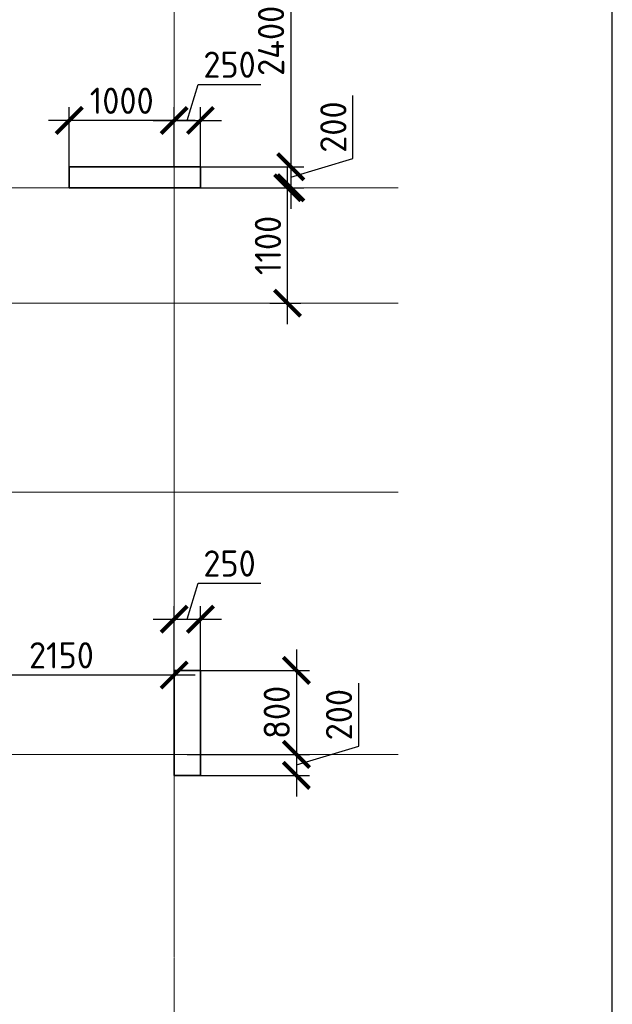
# Model space of a CAD drawing. Header units: millimetres. Extents: x 263826 to 1718326, y -423071 to 70137.
# Tile 29 of 256: x 489769 to 495421, y -376311 to -366927. Entities that reach past the tile are written whole.
import ezdxf

# ---------------------------------------------------------------- set-up
doc = ezdxf.new("R2010")
doc.units = ezdxf.units.MM
doc.linetypes.add('______5', pattern=[1100, 800, -100, 100, -100])
doc.linetypes.add('осевая', pattern=[50.8, 31.75, -6.35, 6.35, -6.35])
doc.layers.add('Колонна_ бетон', color=7, linetype='Continuous', lineweight=50, true_color=0xb4b496)
for name, color, linetype, lineweight in [('Оси', 40, '______5', 18), ('размер', 1, 'Continuous', 25), ('РАЗМЕРЫ', 1, 'Continuous', 9), ('СТЕНЫ', 3, 'Continuous', 30)]:
    doc.layers.add(name, color=color, linetype=linetype, lineweight=lineweight)
doc.layers.add('ТОЛСТЫЕ_ОСНОВНЫЕ', color=6, linetype='Continuous')
doc.styles.add('GOST-2.304_Type-B', font='GOST_Common.ttf')
doc.dimstyles.new('СПДС', dxfattribs={"dimscale": 100, "dimtxt": 2.5, "dimasz": 2.5, "dimexe": 1.25, "dimexo": 0, "dimtad": 1, "dimdec": 0, "dimtxsty": 'GOST-2.304_Type-B', "dimblk": 'ARCHTICK', "dimcen": 2.5, "dimdle": 2, "dimadec": 0, "dimazin": 2, "dimtfac": 0.75, "dimtdec": 0, "dimtmove": 1, "dimatfit": 3, "dimfxl": 1, "dimtolj": 1, "dimarcsym": 1})

# ---------------------------------------------------------------- blocks, each defined once
blk = doc.blocks.new('оси2')
at = {"layer": 'Оси', "color": 16, "linetype": 'осевая', "lineweight": 0, "ltscale": 0.5, "transparency": 33554687}
for p, q in [((1030445.5, 5465.4), (1030445.5, -20739.3)), ((979200, -4392.9), (1032582.1, -4392.9)), ((979200, -5492.9), (1032582.1, -5492.9)), ((979200, -7292.9), (1032582.1, -7292.9)), ((979200, -9792.9), (1032582.1, -9792.9))]:
    blk.add_line(p, q, dxfattribs=at)
blk = doc.blocks.new('_ArchTick')
at = {"color": 0, "linetype": 'ByBlock', "const_width": 0.15}
blk.add_lwpolyline([(-0.5, -0.5), (0.5, 0.5)], dxfattribs=at)
blk = doc.blocks.new('*D1422')
at = {"layer": 'DEFPOINTS', "color": 0, "lineweight": 0, "transparency": 16777216}
for p in [(491241.9, -373172.5), (491241.9, -373833), (489092, -373978.9)]:
    blk.add_point(p, dxfattribs=at)
at = {"layer": 'РАЗМЕРЫ', "color": 0, "lineweight": -2, "transparency": 16777216}
for p, q in [((489092, -373978.9), (489092, -373047.5)), ((491241.9, -373833), (491241.9, -373047.5)), ((488892, -373172.5), (491441.9, -373172.5))]:
    blk.add_line(p, q, dxfattribs=at)
at = {"layer": 'РАЗМЕРЫ', "color": 0, "lineweight": -2, "transparency": 16777216, "xscale": 250, "yscale": 250, "zscale": 250, "rotation": 180}
blk.add_blockref('_ArchTick', (489092, -373172.5), dxfattribs=at)
at = {"layer": 'РАЗМЕРЫ', "color": 0, "lineweight": -2, "transparency": 16777216, "xscale": 250, "yscale": 250, "zscale": 250}
blk.add_blockref('_ArchTick', (491241.9, -373172.5), dxfattribs=at)
at = {"layer": 'РАЗМЕРЫ', "color": 0, "lineweight": 0, "transparency": 16777216, "insert": (490167, -372985), "char_height": 250, "attachment_point": 5, "style": 'GOST-2.304_Type-B'}
blk.add_mtext('\\A1;2150', dxfattribs=at)
blk = doc.blocks.new('*D1472')
at = {"layer": 'DEFPOINTS', "color": 0, "transparency": 16777216}
for p in [(491796.6, -368528.9, -560), (492323.6, -368528.9), (492154.6, -369628.9, -560)]:
    blk.add_point(p, dxfattribs=at)
at = {"layer": 'РАЗМЕРЫ', "color": 0, "lineweight": -2, "transparency": 16777216}
for p, q in [((492323.6, -369828.9), (492323.6, -368328.9)), ((491796.6, -368528.9), (492448.6, -368528.9)), ((492154.6, -369628.9), (492448.6, -369628.9))]:
    blk.add_line(p, q, dxfattribs=at)
at = {"layer": 'РАЗМЕРЫ', "color": 0, "lineweight": -2, "transparency": 16777216, "xscale": 250, "yscale": 250, "zscale": 250}
for p, rotation in [((492323.6, -368528.9), 90), ((492323.6, -369628.9), 270)]:
    blk.add_blockref('_ArchTick', p, dxfattribs=dict(at, rotation=rotation))
at = {"layer": 'РАЗМЕРЫ', "color": 0, "lineweight": 0, "transparency": 16777216, "insert": (492136.1, -369078.9), "char_height": 250, "attachment_point": 5, "rotation": 90, "style": 'GOST-2.304_Type-B'}
blk.add_mtext('\\A1;1100', dxfattribs=at)
blk = doc.blocks.new('*D1477')
at = {"layer": 'DEFPOINTS', "color": 0, "transparency": 16777216}
for p in [(490242, -367887.4), (491242, -368233.1), (490242, -368378.9)]:
    blk.add_point(p, dxfattribs=at)
at = {"layer": 'размер', "color": 0, "lineweight": -2, "transparency": 16777216}
for p, q in [((490242, -368378.9), (490242, -367762.4)), ((491242, -368233.1), (491242, -367762.4)), ((491442, -367887.4), (490042, -367887.4))]:
    blk.add_line(p, q, dxfattribs=at)
at = {"layer": 'размер', "color": 0, "lineweight": -2, "transparency": 16777216, "xscale": 250, "yscale": 250, "zscale": 250, "rotation": 180}
blk.add_blockref('_ArchTick', (490242, -367887.4), dxfattribs=at)
at = {"layer": 'размер', "color": 0, "lineweight": -2, "transparency": 16777216, "xscale": 250, "yscale": 250, "zscale": 250}
blk.add_blockref('_ArchTick', (491242, -367887.4), dxfattribs=at)
at = {"layer": 'размер', "color": 0, "transparency": 16777216, "insert": (490742, -367699.9), "char_height": 250, "attachment_point": 5, "style": 'GOST-2.304_Type-B'}
blk.add_mtext('\\A1;1000', dxfattribs=at)
blk = doc.blocks.new('*D1623')
at = {"layer": 'DEFPOINTS', "color": 0, "transparency": 16777216}
for p in [(491492, -365928.9, -560), (491492, -368328.9, -560), (492353.7, -368328.9)]:
    blk.add_point(p, dxfattribs=at)
at = {"layer": 'РАЗМЕРЫ', "color": 0, "lineweight": -2, "transparency": 16777216}
for p, q in [((492353.7, -365728.9), (492353.7, -368528.9)), ((491492, -365928.9), (492478.7, -365928.9)), ((491492, -368328.9), (492478.7, -368328.9))]:
    blk.add_line(p, q, dxfattribs=at)
at = {"layer": 'РАЗМЕРЫ', "color": 0, "lineweight": -2, "transparency": 16777216, "xscale": 250, "yscale": 250, "zscale": 250}
for p, rotation in [((492353.7, -365928.9), 90), ((492353.7, -368328.9), 270)]:
    blk.add_blockref('_ArchTick', p, dxfattribs=dict(at, rotation=rotation))
at = {"layer": 'РАЗМЕРЫ', "color": 0, "lineweight": 0, "transparency": 16777216, "insert": (492166.2, -367128.9), "char_height": 250, "attachment_point": 5, "rotation": 90, "style": 'GOST-2.304_Type-B'}
blk.add_mtext('\\A1;2400', dxfattribs=at)
blk = doc.blocks.new('*D1624')
at = {"layer": 'DEFPOINTS', "color": 0, "transparency": 16777216}
for p in [(491492, -368328.9, -560), (491492, -368528.9, -560), (492353.7, -368528.9)]:
    blk.add_point(p, dxfattribs=at)
at = {"layer": 'РАЗМЕРЫ', "color": 0, "lineweight": -2, "transparency": 16777216}
for p, q in [((492947.5, -368250.7), (492947.5, -367650.7)), ((492353.7, -368128.9), (492353.7, -368728.9)), ((492353.7, -368428.9), (492947.5, -368250.7)), ((491492, -368328.9), (492478.7, -368328.9)), ((491492, -368528.9), (492478.7, -368528.9))]:
    blk.add_line(p, q, dxfattribs=at)
at = {"layer": 'РАЗМЕРЫ', "color": 0, "lineweight": -2, "transparency": 16777216, "xscale": 250, "yscale": 250, "zscale": 250}
for p, rotation in [((492353.7, -368328.9), 90), ((492353.7, -368528.9), 270)]:
    blk.add_blockref('_ArchTick', p, dxfattribs=dict(at, rotation=rotation))
at = {"layer": 'РАЗМЕРЫ', "color": 0, "lineweight": 0, "transparency": 16777216, "insert": (492760, -367950.7), "char_height": 250, "attachment_point": 5, "rotation": 90, "style": 'GOST-2.304_Type-B'}
blk.add_mtext('\\A1;200', dxfattribs=at)
blk = doc.blocks.new('*D1625')
at = {"layer": 'DEFPOINTS', "color": 0, "transparency": 16777216}
for p in [(491492, -367887.4), (491242, -368328.9, -560), (491492, -368328.9)]:
    blk.add_point(p, dxfattribs=at)
at = {"layer": 'РАЗМЕРЫ', "color": 0, "lineweight": -2, "transparency": 16777216}
for p, q in [((491367, -367887.4), (491470.1, -367543.6)), ((491470.1, -367543.6), (492070.1, -367543.6)), ((491242, -368328.9), (491242, -367762.4)), ((491492, -368328.9), (491492, -367762.4)), ((491042, -367887.4), (491692, -367887.4))]:
    blk.add_line(p, q, dxfattribs=at)
at = {"layer": 'РАЗМЕРЫ', "color": 0, "lineweight": -2, "transparency": 16777216, "xscale": 250, "yscale": 250, "zscale": 250, "rotation": 180}
blk.add_blockref('_ArchTick', (491242, -367887.4), dxfattribs=at)
at = {"layer": 'РАЗМЕРЫ', "color": 0, "lineweight": -2, "transparency": 16777216, "xscale": 250, "yscale": 250, "zscale": 250}
blk.add_blockref('_ArchTick', (491492, -367887.4), dxfattribs=at)
at = {"layer": 'РАЗМЕРЫ', "color": 0, "lineweight": 0, "transparency": 16777216, "insert": (491770.1, -367356.1), "char_height": 250, "attachment_point": 5, "style": 'GOST-2.304_Type-B'}
blk.add_mtext('\\A1;250', dxfattribs=at)
blk = doc.blocks.new('*D1626')
at = {"layer": 'DEFPOINTS', "color": 0, "lineweight": 0, "transparency": 16777216}
for p in [(491492, -372641.3), (491492, -373369.2, -560), (491241.9, -373833)]:
    blk.add_point(p, dxfattribs=at)
at = {"layer": 'РАЗМЕРЫ', "color": 0, "lineweight": -2, "transparency": 16777216}
for p, q in [((491366.9, -372641.3), (491470.1, -372297.5)), ((491470.1, -372297.5), (492070.1, -372297.5)), ((491241.9, -373833), (491241.9, -372516.3)), ((491492, -373369.2), (491492, -372516.3)), ((491041.9, -372641.3), (491692, -372641.3))]:
    blk.add_line(p, q, dxfattribs=at)
at = {"layer": 'РАЗМЕРЫ', "color": 0, "lineweight": -2, "transparency": 16777216, "xscale": 250, "yscale": 250, "zscale": 250, "rotation": 180}
blk.add_blockref('_ArchTick', (491241.9, -372641.3), dxfattribs=at)
at = {"layer": 'РАЗМЕРЫ', "color": 0, "lineweight": -2, "transparency": 16777216, "xscale": 250, "yscale": 250, "zscale": 250}
blk.add_blockref('_ArchTick', (491492, -372641.3), dxfattribs=at)
at = {"layer": 'РАЗМЕРЫ', "color": 0, "lineweight": 0, "transparency": 16777216, "insert": (491770.1, -372110), "char_height": 250, "attachment_point": 5, "style": 'GOST-2.304_Type-B'}
blk.add_mtext('\\A1;250', dxfattribs=at)
blk = doc.blocks.new('*D1627')
at = {"layer": 'DEFPOINTS', "color": 0, "transparency": 16777216}
for p in [(491367, -373128.9, -560), (491367, -373928.9, -560), (492408, -373928.9)]:
    blk.add_point(p, dxfattribs=at)
at = {"layer": 'РАЗМЕРЫ', "color": 0, "lineweight": -2, "transparency": 16777216}
for p, q in [((492408, -372928.9), (492408, -374128.9)), ((491367, -373128.9), (492533, -373128.9)), ((491367, -373928.9), (492533, -373928.9))]:
    blk.add_line(p, q, dxfattribs=at)
at = {"layer": 'РАЗМЕРЫ', "color": 0, "lineweight": -2, "transparency": 16777216, "xscale": 250, "yscale": 250, "zscale": 250}
for p, rotation in [((492408, -373128.9), 90), ((492408, -373928.9), 270)]:
    blk.add_blockref('_ArchTick', p, dxfattribs=dict(at, rotation=rotation))
at = {"layer": 'РАЗМЕРЫ', "color": 0, "lineweight": 0, "transparency": 16777216, "insert": (492220.5, -373528.9), "char_height": 250, "attachment_point": 5, "rotation": 90, "style": 'GOST-2.304_Type-B'}
blk.add_mtext('\\A1;800', dxfattribs=at)
blk = doc.blocks.new('*D1628')
at = {"layer": 'DEFPOINTS', "color": 0, "transparency": 16777216}
for p in [(491367, -373928.9, -560), (491492, -374128.9, -560), (492408, -374128.9)]:
    blk.add_point(p, dxfattribs=at)
at = {"layer": 'РАЗМЕРЫ', "color": 0, "lineweight": -2, "transparency": 16777216}
for p, q in [((493001.7, -373850.7), (493001.7, -373250.7)), ((492408, -373728.9), (492408, -374328.9)), ((491367, -373928.9), (492533, -373928.9)), ((492408, -374028.9), (493001.7, -373850.7)), ((491492, -374128.9), (492533, -374128.9))]:
    blk.add_line(p, q, dxfattribs=at)
at = {"layer": 'РАЗМЕРЫ', "color": 0, "lineweight": -2, "transparency": 16777216, "xscale": 250, "yscale": 250, "zscale": 250}
for p, rotation in [((492408, -373928.9), 90), ((492408, -374128.9), 270)]:
    blk.add_blockref('_ArchTick', p, dxfattribs=dict(at, rotation=rotation))
at = {"layer": 'РАЗМЕРЫ', "color": 0, "lineweight": 0, "transparency": 16777216, "insert": (492814.2, -373550.7), "char_height": 250, "attachment_point": 5, "rotation": 90, "style": 'GOST-2.304_Type-B'}
blk.add_mtext('\\A1;200', dxfattribs=at)
blk = doc.blocks.new('*U69')
at = {"layer": 'ТОЛСТЫЕ_ОСНОВНЫЕ', "color": 6}
blk.add_lwpolyline([(20, 5), (589, 5), (589, 415), (20, 415)], close=True, dxfattribs=at)

msp = doc.modelspace()

# ---------------------------------------------------------------- linework, layer by layer
at = {"layer": 'Колонна_ бетон', "color": 180, "linetype": 'Continuous', "lineweight": 35, "transparency": 33554687, "elevation": -559.99999}
for points in [[(491492.02043, -368328.85663), (490242.0208, -368328.85663), (490242.0208, -368528.85679), (491492.02043, -368528.85679)], [(491241.98582, -373128.85672), (491491.98582, -373128.85672), (491491.98582, -374128.85679), (491241.98582, -374128.85679)]]:
    msp.add_lwpolyline(points, close=True, dxfattribs=at)
at = {"layer": 'СТЕНЫ', "linetype": 'Continuous', "transparency": 33554687}
for p, q in [((490241.8803, -368328.85679, -200), (491241.88027, -368328.85679, -200)), ((490241.8803, -368528.85679, -200), (490241.8803, -368328.85679, -200)), ((490241.8803, -368528.85679, -200), (491241.88027, -368528.85679, -200))]:
    msp.add_line(p, q, dxfattribs=at)

# ---------------------------------------------------------------- block references
at = {"xscale": 100, "yscale": 100, "zscale": 100}
msp.add_blockref('*U69', (436520.8066, -396966.12651, 3100), dxfattribs=at)
at = {"layer": 'РАЗМЕРЫ'}
msp.add_blockref('оси2', (-539203.53067, -364135.97522, -559.99999), dxfattribs=at)

# ---------------------------------------------------------------- dimensions: what is measured, and where the dimension line sits
at = {"layer": 'размер', "color": 146, "true_color": 0x006272}
dim = msp.add_linear_dim(base=(490242.03044, -367887.38464, -360), p1=(491242.03041, -368233.09458, -360), p2=(490242.03044, -368378.85679, -360), dimstyle='СПДС', dxfattribs=at)
dim.commit()
dim.dimension.update_dxf_attribs({"geometry": '*D1477', "text_midpoint": (490742.03043, -367699.88464, -360)})
at = {"layer": 'РАЗМЕРЫ', "color": 146, "lineweight": 0}
for base, p1, p2, picture, middle in [((492353.73603, -368328.85663), (491492.02229, -365928.85663, -559.99999), (491492.02043, -368328.85663, -559.99999), '*D1623', (492166.23603, -367128.85663)), ((492353.73603, -368528.85679), (491492.02043, -368328.85663, -559.99999), (491492.02043, -368528.85679, -559.99999), '*D1624', (492759.98603, -368188.23171)), ((492407.9573, -373928.85679), (491366.98582, -373128.85672, -559.99999), (491366.98582, -373928.85679, -559.99999), '*D1627', (492220.4573, -373528.85676)), ((492407.9573, -374128.85679), (491366.98582, -373928.85679, -559.99999), (491491.98582, -374128.85679, -559.99999), '*D1628', (492814.2073, -373788.23179))]:
    dim = msp.add_linear_dim(base=base, p1=p1, p2=p2, angle=90, dimstyle='СПДС', dxfattribs=at)
    dim.commit()
    dim.dimension.update_dxf_attribs({"geometry": picture, "text_midpoint": middle})
dim = msp.add_linear_dim(base=(491492.02043, -367887.38464), p1=(491241.98582, -368328.85663, -559.99999), p2=(491492.02043, -368328.85663), dimstyle='СПДС', dxfattribs=at)
dim.commit()
dim.dimension.update_dxf_attribs({"geometry": '*D1625', "text_midpoint": (491532.62813, -367356.13464)})
at = {"layer": 'РАЗМЕРЫ', "color": 146, "lineweight": 0, "true_color": 0x006272}
dim = msp.add_linear_dim(base=(492323.60072, -368528.85679), p1=(492154.60072, -369628.85679, -559.99999), p2=(491796.60072, -368528.85679, -559.99999), angle=90, dimstyle='СПДС', dxfattribs=at)
dim.commit()
dim.dimension.update_dxf_attribs({"geometry": '*D1472', "text_midpoint": (492136.10072, -369078.85679)})
at = {"layer": 'РАЗМЕРЫ', "color": 146, "lineweight": 0}
dim = msp.add_linear_dim(base=(491491.98582, -372641.2855), p1=(491241.88264, -373833.0355), p2=(491491.98582, -373369.23267, -559.99999), dimstyle='СПДС', override={"dimtofl": 0}, dxfattribs=at)
dim.commit()
dim.dimension.update_dxf_attribs({"geometry": '*D1626', "text_midpoint": (491532.55923, -372110.0355)})
at = {"layer": 'РАЗМЕРЫ', "color": 146, "lineweight": 0, "true_color": 0x006272}
dim = msp.add_linear_dim(base=(491241.88264, -373172.5355), p1=(489092.03041, -373978.85782), p2=(491241.88264, -373833.0355), dimstyle='СПДС', override={"dimtofl": 0}, dxfattribs=at)
dim.commit()
dim.dimension.update_dxf_attribs({"geometry": '*D1422', "text_midpoint": (490166.95653, -372985.0355)})

doc.saveas('drawing.dxf')
